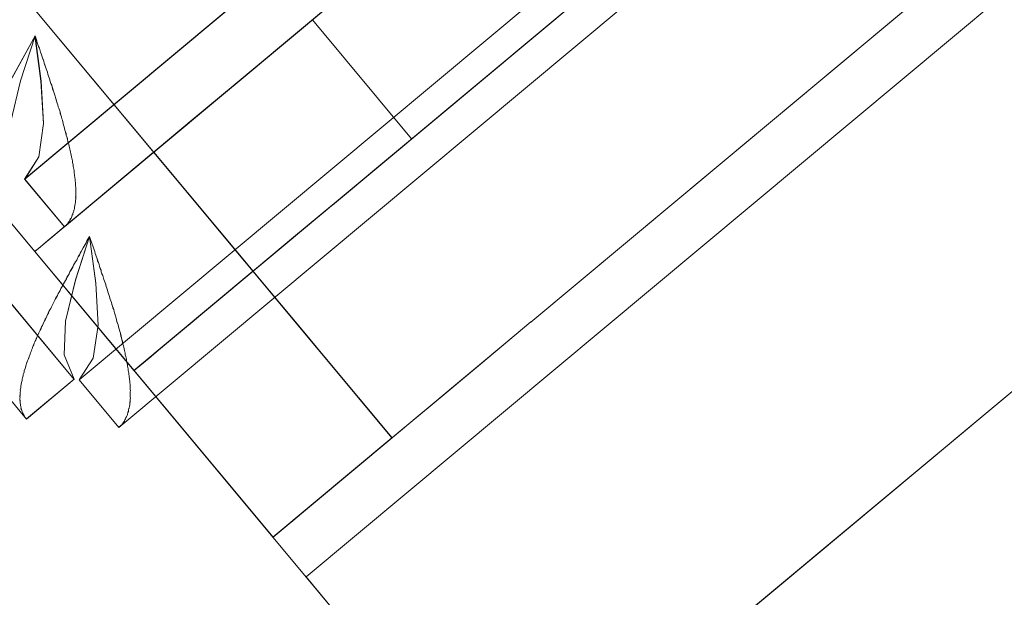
# Model space of a CAD drawing. Header units: millimetres. Extents: x -125266 to 274256, y -711690 to -301689.
# Tile 39 of 256: x -53305 to -53286, y -361096 to -361084. Entities that reach past the tile are written whole.
import ezdxf

# ---------------------------------------------------------------- set-up
doc = ezdxf.new("R2010")
doc.units = ezdxf.units.MM
doc.linetypes.add('CONTINOUS', pattern=[0])
for name, color, linetype, lineweight in [('AD Wall', 8, 'Continuous', 15), ('ARCH', 7, 'Continuous', 0), ('Equipment', 8, 'Continuous', 0), ('MEPTEK HVAC-Kitchen Fresh Air Duct', 3, 'Continuous', 30), ('MEPTEK-TEXT1', 7, 'Continuous', 30)]:
    doc.layers.add(name, color=color, linetype=linetype, lineweight=lineweight)
doc.layers.add('Light Equipment', color=8, linetype='Continuous')
doc.styles.get("Standard").update_dxf_attribs({"font": 'ARIALN.TTF'})
doc.styles.add('Times New Roman', font='times.ttf', dxfattribs={"height": 150})
doc.dimstyles.new('ARA-125', dxfattribs={"dimtxt": 200, "dimasz": 75, "dimexe": 0, "dimexo": 75, "dimgap": 7.5, "dimtad": 0, "dimdec": 0, "dimrnd": 5, "dimdsep": 46, "dimtxsty": 'Times New Roman', "dimblk": 'ARCHTICK', "dimcen": 56.25, "dimdle": 56.25, "dimclrd": 256, "dimclre": 256, "dimclrt": 256, "dimazin": 3, "dimtfac": 1, "dimtdec": 0, "dimtix": 1, "dimtmove": 1, "dimatfit": 3, "dimfxl": 0, "dimtolj": 1, "dimlwd": -1, "dimlwe": 0, "dimarcsym": 0})
pattern_1 = [(22.867872, (419150.544, -703283.92), (-30.845707, 73.1364), [])]

# ---------------------------------------------------------------- blocks, each defined once
blk = doc.blocks.new('A$Cf0359734')
at = {"layer": 'Equipment', "extrusion": (0, 0, -1), "elevation": -15}
for points in [[(-610.078, 1224.798, -3.802846), (-1131.035, 947.449, 3.802846)], [(-563.585, 1106.137, -3.146449), (-1057.949, 842.946, 3.146449)]]:
    blk.add_lwpolyline(points, format="xyb", close=True, dxfattribs=at)
for points in [[(-591.722, 1158.987, -3.538831), (-1086.084, 895.797), (-1091.774, 906.486), (-1091.58, 906.121), (-1086.084, 895.797), (-1084.559, 898.382), (-1083.015, 900.957), (-1081.46, 903.525), (-1079.888, 906.087), (-1078.303, 908.636), (-1076.702, 911.181)], [(-1077.22, 914.233), (-1087.359, 908.836), (-1091.168, 906.808, 3.626728), (-598.019, 1169.352)], [(-597.218, 1169.311, -3.616317), (-1091.58, 906.121), (-1091.532, 906.208), (-1091.475, 906.293), (-1091.426, 906.38), (-1091.369, 906.465), (-1091.32, 906.552), (-1091.272, 906.639), (-1091.215, 906.724), (-1091.168, 906.808), (-598.022, 1169.351)], [(-597.218, 1169.31, -3.616317), (-1091.582, 906.12, 3.616317), (-597.219, 1169.312)], [(-591.722, 1158.988, -3.538831), (-1086.084, 895.795), (-1084.554, 898.384), (-1083.015, 900.956), (-1081.455, 903.526), (-1079.889, 906.086), (-1078.304, 908.635), (-1076.703, 911.179)], [(-599.158, 1041.719, -0.011713), (-984.646, 836.489), (-990.409, 833.326), (-995.883, 829.759), (-1000.962, 825.886), (-1005.713, 821.665), (-1011.224, 815.871), (-1016.164, 809.592), (-1020.378, 803.047), (-1023.979, 796.101), (-1025.529, 792.694), (-1080.437, 895.526, 3.572618), (-594.649, 1154.151, -3.572618), (-1080.436, 895.526, 3.572618), (-594.65, 1154.151, -3.572618), (-1080.31, 895.593), (-1031.842, 804.552), (-1031.857, 804.516), (-1031.842, 804.552)], [(-546.271, 1063.035, -2.890001), (-1031.776, 804.429), (-1025.527, 792.692)]]:
    blk.add_lwpolyline(points, format="xyb", dxfattribs=at)
for points in [[(-288.208, 537.808), (-245.91, 458.357), (-697.898, 217.725)], [(-697.897, 217.726), (-740.196, 297.177), (-734.902, 299.996), (-740.196, 297.177), (-288.207, 537.809)], [(-740.196, 297.177), (-697.897, 217.726), (-692.603, 220.544), (-697.897, 217.726), (-245.909, 458.357)], [(-694.774, 226.756), (-694.453, 226.153), (-694.142, 225.57), (-693.858, 225.036), (-693.61, 224.57), (-693.404, 224.183), (-693.252, 223.897), (-693.159, 223.723), (-693.128, 223.664), (-253.501, 457.714)], [(-252.091, 455.066), (-691.718, 221.016), (-691.777, 221.127), (-691.952, 221.455), (-692.233, 221.984), (-692.611, 222.694), (-693.076, 223.567), (-693.603, 224.557), (-694.175, 225.632), (-694.773, 226.755)], [(-687.831, 226.484), (-258.794, 454.897)], [(-257.384, 452.248), (-686.421, 223.835), (-687.454, 223.286), (-688.449, 222.756), (-689.365, 222.268), (-690.164, 221.843), (-690.826, 221.49), (-691.313, 221.231), (-691.615, 221.07), (-691.716, 221.017)], [(-257.206, 451.21), (-256.642, 450.151), (-686.437, 221.335), (-256.642, 450.151)], [(-688.154, 221.86), (-731.327, 302.953), (-688.154, 221.86), (-687.095, 222.424)], [(-684.654, 225.624), (-725.758, 302.831)], [(-684.655, 225.625), (-725.758, 302.832), (-726.817, 302.268)], [(-725.759, 302.831), (-726.818, 302.268), (-685.714, 225.061)], [(-726.817, 302.267), (-685.714, 225.06), (-685.728, 225.087), (-685.733, 225.097), (-685.734, 225.111), (-685.739, 225.121), (-685.748, 225.137), (-685.748, 225.151), (-685.754, 225.161), (-685.757, 225.18), (-685.763, 225.19), (-685.763, 225.217), (-685.766, 225.236), (-685.767, 225.249), (-685.772, 225.26), (-685.776, 225.279), (-685.771, 225.295), (-685.771, 225.308), (-685.771, 225.322), (-685.775, 225.34), (-685.77, 225.357), (-685.768, 225.391), (-685.768, 225.405), (-685.763, 225.421), (-685.766, 225.44), (-685.761, 225.456), (-685.756, 225.472), (-685.751, 225.488), (-685.749, 225.51), (-685.744, 225.526), (-685.739, 225.542), (-685.732, 225.58), (-685.727, 225.596), (-685.717, 225.615), (-685.715, 225.637), (-685.71, 225.653), (-685.7, 225.672), (-685.695, 225.689), (-685.687, 225.713), (-685.677, 225.732), (-685.672, 225.748), (-685.655, 225.791), (-685.644, 225.811), (-685.637, 225.835), (-685.627, 225.854), (-685.616, 225.873), (-685.606, 225.892), (-685.599, 225.916), (-685.588, 225.935), (-685.573, 225.957), (-685.566, 225.982), (-685.54, 226.022), (-685.524, 226.044), (-685.517, 226.069), (-685.501, 226.091), (-685.491, 226.11), (-685.478, 226.137), (-685.463, 226.159), (-685.447, 226.18), (-685.432, 226.202), (-685.419, 226.23), (-685.388, 226.273), (-685.375, 226.3), (-685.36, 226.322), (-685.344, 226.344), (-685.328, 226.366), (-685.316, 226.393), (-685.295, 226.418), (-685.279, 226.44), (-685.261, 226.47), (-685.246, 226.492), (-685.209, 226.538), (-685.191, 226.568), (-685.176, 226.59), (-685.155, 226.615), (-685.137, 226.645), (-685.122, 226.666), (-685.101, 226.691), (-685.08, 226.716), (-685.062, 226.746), (-685.041, 226.77), (-685.02, 226.795), (-684.981, 226.85), (-684.96, 226.874), (-684.94, 226.899), (-684.922, 226.929), (-684.901, 226.954), (-684.88, 226.978), (-684.862, 227.008), (-684.836, 227.036), (-684.815, 227.061), (-684.797, 227.091), (-684.75, 227.143), (-684.729, 227.167), (-684.706, 227.2), (-684.685, 227.225), (-684.659, 227.252), (-684.638, 227.277), (-684.615, 227.31), (-684.594, 227.335), (-684.568, 227.362), (-684.544, 227.395), (-684.498, 227.447), (-684.474, 227.48), (-684.453, 227.505), (-684.427, 227.532), (-684.401, 227.56), (-684.383, 227.59), (-684.357, 227.617), (-684.331, 227.645), (-684.305, 227.672), (-684.281, 227.705), (-684.234, 227.757), (-684.211, 227.79), (-684.185, 227.817), (-684.159, 227.845), (-684.136, 227.878), (-684.109, 227.905), (-684.089, 227.93), (-684.062, 227.957), (-684.039, 227.99), (-684.013, 228.018), (-683.964, 228.078), (-683.937, 228.105), (-683.911, 228.133), (-683.885, 228.16), (-683.862, 228.193), (-683.836, 228.221), (-683.794, 228.27)], [(-734.899, 299.997), (-692.601, 220.546)], [(-692.601, 220.545), (-734.899, 299.997)], [(-700.096, 252.076), (-699.22, 250.429), (-698.481, 249.042), (-697.889, 247.931), (-697.461, 247.126), (-697.199, 246.633), (-697.112, 246.469), (-699.759, 245.06), (-697.112, 246.469), (-687.712, 228.813)], [(-705.752, 256.316), (-691.301, 229.172)], [(-699.76, 245.059), (-690.36, 227.403)], [(-689.419, 225.639), (-686.772, 227.048), (-685.363, 224.401), (-686.772, 227.048), (-689.419, 225.639), (-686.772, 227.048), (-688.652, 230.579)], [(-688.652, 230.58), (-691.299, 229.17)], [(-691.3, 229.17), (-689.42, 225.639)], [(-687.712, 228.814), (-687.253, 227.951), (-686.813, 227.125), (-686.407, 226.362), (-686.049, 225.69), (-685.759, 225.145), (-685.542, 224.737), (-685.406, 224.483), (-685.361, 224.398)], [(-683.985, 226.556), (-683.861, 227.356), (-683.795, 228.267), (-683.654, 227.058)], [(-683.794, 228.27), (-683.794, 228.27)], [(-685.713, 225.06), (-684.654, 225.624), (-684.745, 226.126), (-684.587, 226.761), (-684.233, 227.5), (-683.794, 228.27)], [(-690.361, 227.405), (-689.901, 226.542), (-689.462, 225.716), (-689.056, 224.954), (-688.698, 224.281), (-688.407, 223.736), (-688.188, 223.323), (-688.055, 223.074), (-688.01, 222.989), (-689.419, 225.637)], [(-685.362, 224.399), (-688.009, 222.99), (-685.362, 224.399), (-686.771, 227.046)], [(-686.773, 227.05), (-686.773, 227.05)], [(-686.773, 227.05), (-686.773, 227.05)], [(-689.42, 225.638), (-688.011, 222.991), (-689.42, 225.638), (-686.773, 227.047)], [(-694.775, 226.752), (-694.775, 226.752)], [(-687.834, 226.483), (-688.866, 225.933), (-689.856, 225.406), (-690.772, 224.919), (-691.577, 224.49), (-692.233, 224.141), (-692.725, 223.879), (-693.027, 223.718), (-693.128, 223.664), (-691.719, 221.017)], [(-685.714, 225.06), (-684.655, 225.624)], [(-684.655, 225.623), (-684.655, 225.623)], [(-689.42, 225.641), (-689.42, 225.641)], [(-689.42, 225.641), (-689.42, 225.641)], [(-685.713, 225.06), (-685.713, 225.06)], [(-686.236, 225.071), (-686.229, 225.006), (-686.222, 224.969), (-686.221, 224.929), (-686.215, 224.891), (-686.209, 224.854), (-686.202, 224.816), (-686.195, 224.739), (-686.189, 224.701), (-686.188, 224.661), (-686.181, 224.624), (-686.178, 224.592), (-686.177, 224.551), (-686.17, 224.514), (-686.164, 224.477), (-686.158, 224.439), (-686.157, 224.399), (-686.144, 224.324), (-686.141, 224.292), (-686.14, 224.252), (-686.133, 224.215), (-686.127, 224.177), (-686.129, 224.142), (-686.122, 224.105), (-686.116, 224.067), (-686.115, 224.027), (-686.112, 223.995), (-686.102, 223.926), (-686.101, 223.885), (-686.094, 223.848), (-686.091, 223.816), (-686.09, 223.776), (-686.086, 223.743), (-686.08, 223.706), (-686.077, 223.674), (-686.075, 223.634), (-686.072, 223.602), (-686.067, 223.529), (-686.064, 223.497), (-686.06, 223.465), (-686.054, 223.428), (-686.056, 223.393), (-686.052, 223.361), (-686.049, 223.329), (-686.051, 223.294), (-686.047, 223.261), (-686.044, 223.229), (-686.042, 223.162), (-686.038, 223.13), (-686.035, 223.098), (-686.037, 223.063), (-686.033, 223.031), (-686.03, 222.999), (-686.029, 222.972), (-686.031, 222.937), (-686.027, 222.905), (-686.027, 222.878), (-686.028, 222.843), (-686.024, 222.784), (-686.021, 222.752), (-686.025, 222.723), (-686.025, 222.696), (-686.021, 222.664), (-686.026, 222.634), (-686.025, 222.607), (-686.024, 222.581), (-686.024, 222.554), (-686.028, 222.524), (-686.027, 222.47), (-686.032, 222.441), (-686.031, 222.414), (-686.03, 222.387), (-686.03, 222.36), (-686.034, 222.331), (-686.036, 222.309), (-686.036, 222.282), (-686.04, 222.253), (-686.042, 222.231), (-686.044, 222.183), (-686.051, 222.159), (-686.053, 222.137), (-686.053, 222.11), (-686.06, 222.086), (-686.062, 222.064), (-686.064, 222.043), (-686.066, 222.021), (-686.074, 221.997), (-686.076, 221.976), (-686.086, 221.93), (-686.091, 221.913), (-686.093, 221.892), (-686.1, 221.868), (-686.105, 221.851), (-686.107, 221.83), (-686.112, 221.814), (-686.122, 221.795), (-686.124, 221.773), (-686.129, 221.757), (-686.145, 221.722), (-686.15, 221.705), (-686.155, 221.689), (-686.165, 221.67), (-686.17, 221.654), (-686.175, 221.638), (-686.185, 221.619), (-686.193, 221.608), (-686.198, 221.591), (-686.205, 221.58), (-686.223, 221.55), (-686.228, 221.534), (-686.241, 221.521), (-686.249, 221.51), (-686.257, 221.499), (-686.262, 221.482), (-686.275, 221.469), (-686.286, 221.463), (-686.293, 221.452), (-686.306, 221.438), (-686.322, 221.416), (-686.333, 221.411), (-686.346, 221.397), (-686.356, 221.391), (-686.364, 221.381), (-686.38, 221.372), (-686.388, 221.361), (-686.398, 221.356), (-686.409, 221.35), (-686.435, 221.336), (-686.999, 222.395)], [(-686.436, 221.336), (-686.999, 222.395), (-686.644, 222.761), (-686.421, 223.376), (-686.302, 224.186), (-686.233, 225.066)], [(-686.234, 225.068), (-686.234, 225.068)], [(-688.156, 221.858), (-688.162, 221.881), (-688.167, 221.892), (-688.176, 221.908), (-688.181, 221.919), (-688.187, 221.929), (-688.187, 221.943), (-688.196, 221.972), (-688.196, 221.985), (-688.205, 222.001), (-688.205, 222.015), (-688.206, 222.028), (-688.206, 222.041), (-688.209, 222.06), (-688.209, 222.073), (-688.21, 222.087), (-688.213, 222.106), (-688.214, 222.132), (-688.211, 222.154), (-688.212, 222.167), (-688.212, 222.181), (-688.207, 222.197), (-688.21, 222.216), (-688.205, 222.232), (-688.2, 222.248), (-688.198, 222.27), (-688.199, 222.283), (-688.189, 222.315), (-688.187, 222.337), (-688.182, 222.353), (-688.171, 222.372), (-688.169, 222.394), (-688.164, 222.41), (-688.159, 222.426), (-688.149, 222.445), (-688.147, 222.467), (-688.137, 222.486), (-688.122, 222.521), (-688.114, 222.545), (-688.104, 222.565), (-688.099, 222.581), (-688.092, 222.605), (-688.081, 222.624), (-688.071, 222.643), (-688.064, 222.667), (-688.053, 222.687), (-688.043, 222.706), (-688.02, 222.752), (-688.01, 222.771), (-687.994, 222.793), (-687.987, 222.817), (-687.971, 222.839), (-687.961, 222.858), (-687.946, 222.88), (-687.938, 222.904), (-687.923, 222.926), (-687.907, 222.948), (-687.894, 222.975), (-687.863, 223.019), (-687.853, 223.038), (-687.835, 223.068), (-687.82, 223.09), (-687.804, 223.111), (-687.791, 223.139), (-687.776, 223.161), (-687.76, 223.182), (-687.739, 223.207), (-687.727, 223.234), (-687.69, 223.281), (-687.678, 223.308), (-687.657, 223.333), (-687.641, 223.354), (-687.62, 223.379), (-687.602, 223.409), (-687.587, 223.431), (-687.566, 223.456), (-687.548, 223.486), (-687.527, 223.51), (-687.494, 223.562), (-687.473, 223.587), (-687.452, 223.612), (-687.431, 223.636), (-687.413, 223.666), (-687.392, 223.691), (-687.371, 223.716), (-687.345, 223.743), (-687.327, 223.773), (-687.306, 223.798), (-687.268, 223.852), (-687.241, 223.88), (-687.221, 223.905), (-687.203, 223.935), (-687.176, 223.962), (-687.156, 223.987), (-687.129, 224.014), (-687.111, 224.044), (-687.085, 224.072), (-687.064, 224.096), (-687.02, 224.154), (-686.994, 224.181), (-686.968, 224.209), (-686.95, 224.239), (-686.924, 224.266), (-686.898, 224.294), (-686.88, 224.324), (-686.854, 224.351), (-686.828, 224.379), (-686.807, 224.403), (-686.757, 224.464), (-686.731, 224.491), (-686.705, 224.519), (-686.687, 224.549), (-686.661, 224.576), (-686.635, 224.604), (-686.611, 224.637), (-686.585, 224.664), (-686.559, 224.692), (-686.536, 224.724), (-686.484, 224.779), (-686.463, 224.804), (-686.439, 224.837), (-686.413, 224.864), (-686.387, 224.892), (-686.364, 224.925), (-686.338, 224.952), (-686.312, 224.98), (-686.285, 225.007), (-686.236, 225.067), (-686.691, 224.275), (-687.034, 223.542), (-687.187, 222.91), (-687.091, 222.424)], [(-685.361, 224.398), (-685.361, 224.398)], [(-685.361, 224.398), (-685.361, 224.398)], [(-691.718, 221.016), (-693.127, 223.663)], [(-693.132, 223.665), (-693.132, 223.665)], [(-688.008, 222.989), (-688.008, 222.989)], [(-688.008, 222.989), (-688.008, 222.989)], [(-687, 222.397), (-687, 222.397)], [(-687.095, 222.424), (-688.154, 221.86)], [(-687.095, 222.422), (-687.095, 222.422)], [(-688.154, 221.858), (-688.154, 221.858)], [(-686.437, 221.338), (-686.437, 221.338)], [(-691.72, 221.013), (-691.72, 221.013)], [(-692.598, 220.545), (-692.598, 220.545)]]:
    blk.add_lwpolyline(points, dxfattribs=at)
for points in [[(-687.001, 222.394), (-257.206, 451.21)], [(-730.267, 303.517), (-687.095, 222.424)], [(-730.961, 294.727), (-694.773, 226.754)], [(-688.009, 222.99), (-685.362, 224.399)]]:
    blk.add_lwpolyline(points, close=True, dxfattribs=at)
at = {"layer": 'Equipment', "extrusion": (0, 0, -1)}
for centre, radius, start, end in [((-625.132, 625.132, -15), 625.132, 145.142558, 90.917696), ((-624.647, 624.948, -15), 545.055, 148.86045, 87.1998), ((-624.649, 624.946, -15), 545.055, 148.86045, 87.1998), ((-624.649, 624.946, -15), 545.055, 148.86045, 87.1998), ((-624.649, 624.946, -15), 545.055, 148.86045, 87.1998), ((-624.648, 624.948, -15), 535.053, 147.01591, 89.04434), ((-624.648, 624.948, -15), 535.053, 147.01591, 89.04434)]:
    blk.add_arc(centre, radius, start, end, dxfattribs=at)
blk = doc.blocks.new('ARCH')
at = {"layer": 'AD Wall', "lineweight": 0}
h = blk.add_hatch(dxfattribs=at)
h.set_pattern_fill('ANSI31', color=256, scale=25, angle=-22.1321)
h.set_pattern_definition(pattern_1)
edge = h.paths.add_edge_path()
edge.add_arc((-53209.777, -360694.998), 761.132, 66.950176, 372.725314)
edge.add_line((-52467.341, -360527.338), (-52564.885, -360549.366))
edge.add_arc((-53209.777, -360694.998), 661.132, -293.049824, 12.725314, ccw=False)
edge.add_line((-52950.923, -360086.648), (-52911.77, -359994.631))
h = blk.add_hatch(dxfattribs=at)
h.set_pattern_fill('ANSI31', color=256, scale=25, angle=-22.1321)
h.set_pattern_definition(pattern_1)
edge = h.paths.add_edge_path()
edge.add_arc((-53209.777, -360694.998), 761.132, 66.950176, 372.725314)
edge.add_line((-52467.341, -360527.338), (-52564.885, -360549.366))
edge.add_arc((-53209.777, -360694.998), 661.132, -293.049824, 12.725314, ccw=False)
edge.add_line((-52950.923, -360086.648), (-52911.77, -359994.631))
at = {"layer": 'AD Wall', "lineweight": 0, "extrusion": (0, 0, -1)}
for radius in [761.132, 761.132, 661.132, 661.132]:
    blk.add_arc((53209.777, -360694.998, -5.049), radius, 167.274686, 113.049824, dxfattribs=at)
at = {"layer": 'Light Equipment', "lineweight": 0, "extrusion": (0, 0, -1), "elevation": -5.049}
for points in [[(52997.285, -360133.855, -3.802846), (52619.203, -360587.036, 3.802846)], [(53085.056, -360226.257, -3.146449), (52726.274, -360656.304, 3.146449)]]:
    blk.add_lwpolyline(points, format="xyb", close=True, dxfattribs=at)
for points in [[(52681.566, -360597.53), (52674.208, -360606.349), (52671.443, -360609.663, 3.626728), (53029.343, -360180.672)], [(53030.101, -360180.409, -3.616317), (52671.32, -360610.454), (52671.332, -360610.355), (52671.353, -360610.255), (52671.365, -360610.156), (52671.386, -360610.056), (52671.399, -360609.957), (52671.411, -360609.858), (52671.432, -360609.758), (52671.443, -360609.663), (53029.342, -360180.674)], [(53030.101, -360180.41, -3.616317), (52671.318, -360610.456, 3.616317), (53030.101, -360180.408)], [(53039.081, -360187.901, -3.538831), (52680.301, -360617.948), (52680.744, -360614.974), (52681.2, -360612.012), (52681.677, -360609.043), (52682.163, -360606.082), (52682.671, -360603.124), (52683.196, -360600.164)], [(53039.082, -360187.901, -3.538831), (52680.301, -360617.947), (52671.003, -360610.189), (52671.321, -360610.454), (52680.301, -360617.947), (52680.74, -360614.977), (52681.2, -360612.01), (52681.673, -360609.046), (52682.163, -360606.081), (52682.671, -360603.122), (52683.196, -360600.162)], [(53076.373, -360299.33, -0.011713), (52796.609, -360634.668), (52792.462, -360639.77), (52788.735, -360645.136), (52785.489, -360650.637), (52782.678, -360656.337), (52779.757, -360663.781), (52777.546, -360671.458), (52776.108, -360679.109), (52775.39, -360686.899), (52775.238, -360690.639), (52685.634, -360616.071, 3.572618), (53038.192, -360193.484, -3.572618), (52685.634, -360616.07, 3.572618), (53038.191, -360193.484, -3.572618), (52685.726, -360615.961), (52764.922, -360682.033), (52764.921, -360682.072), (52764.922, -360682.033)], [(53117.333, -360259.66, -2.890001), (52765.029, -360682.122), (52775.24, -360690.64)]]:
    blk.add_lwpolyline(points, format="xyb", dxfattribs=at)
for points in [[(53554.257, -360648.964), (53623.372, -360706.625), (53295.343, -361099.81)], [(53295.344, -361099.809), (53226.229, -361042.148), (53230.072, -361037.542), (53226.229, -361042.148), (53554.258, -360648.963)], [(53226.23, -361042.148), (53295.344, -361099.809), (53299.187, -361095.204), (53295.344, -361099.809), (53623.373, -360706.624)], [(53294.835, -361090.267), (53295.36, -361090.705), (53295.867, -361091.128), (53296.332, -361091.516), (53296.737, -361091.854), (53297.073, -361092.135), (53297.322, -361092.342), (53297.474, -361092.469), (53297.525, -361092.511), (53616.581, -360710.08)], [(53618.886, -360712.002), (53299.829, -361094.433), (53299.732, -361094.353), (53299.447, -361094.115), (53298.986, -361093.73), (53298.369, -361093.215), (53297.609, -361092.581), (53296.748, -361091.863), (53295.813, -361091.083), (53294.837, -361090.268)], [(53301.369, -361087.904), (53612.741, -360714.684)], [(53615.045, -360716.606), (53303.673, -361089.826), (53302.924, -361090.724), (53302.201, -361091.59), (53301.536, -361092.387), (53300.956, -361093.082), (53300.476, -361093.658), (53300.123, -361094.082), (53299.904, -361094.344), (53299.831, -361094.432)], [(53615.601, -360717.501), (53616.522, -360718.269), (53304.6, -361092.148), (53616.522, -360718.269)], [(53304.636, -361087.503), (53237.474, -361031.471)], [(53304.635, -361087.503), (53237.473, -361031.471), (53236.704, -361032.392)], [(53237.472, -361031.471), (53236.704, -361032.392), (53303.866, -361088.424)], [(53236.705, -361032.393), (53303.867, -361088.425), (53303.844, -361088.406), (53303.835, -361088.398), (53303.829, -361088.386), (53303.82, -361088.378), (53303.806, -361088.367), (53303.801, -361088.354), (53303.792, -361088.347), (53303.782, -361088.33), (53303.772, -361088.323), (53303.762, -361088.298), (53303.752, -361088.282), (53303.746, -361088.27), (53303.737, -361088.262), (53303.727, -361088.246), (53303.726, -361088.229), (53303.72, -361088.217), (53303.715, -361088.204), (53303.705, -361088.188), (53303.703, -361088.171), (53303.692, -361088.138), (53303.687, -361088.126), (53303.685, -361088.109), (53303.675, -361088.093), (53303.673, -361088.076), (53303.672, -361088.059), (53303.67, -361088.042), (53303.664, -361088.022), (53303.663, -361088.005), (53303.661, -361087.988), (53303.654, -361087.95), (53303.652, -361087.933), (53303.654, -361087.912), (53303.648, -361087.891), (53303.647, -361087.874), (53303.649, -361087.853), (53303.648, -361087.836), (53303.645, -361087.81), (53303.648, -361087.789), (53303.646, -361087.772), (53303.646, -361087.725), (53303.648, -361087.704), (53303.646, -361087.678), (53303.648, -361087.657), (53303.651, -361087.635), (53303.653, -361087.614), (53303.651, -361087.589), (53303.653, -361087.567), (53303.659, -361087.541), (53303.657, -361087.516), (53303.665, -361087.468), (53303.672, -361087.442), (53303.669, -361087.417), (53303.675, -361087.39), (53303.678, -361087.369), (53303.679, -361087.339), (53303.685, -361087.313), (53303.692, -361087.287), (53303.698, -361087.261), (53303.699, -361087.231), (53303.712, -361087.179), (53303.713, -361087.149), (53303.719, -361087.122), (53303.725, -361087.096), (53303.732, -361087.07), (53303.733, -361087.04), (53303.743, -361087.01), (53303.749, -361086.983), (53303.755, -361086.949), (53303.761, -361086.923), (53303.777, -361086.866), (53303.782, -361086.831), (53303.789, -361086.805), (53303.799, -361086.775), (53303.804, -361086.74), (53303.81, -361086.714), (53303.82, -361086.683), (53303.83, -361086.653), (53303.836, -361086.618), (53303.846, -361086.587), (53303.856, -361086.557), (53303.871, -361086.491), (53303.881, -361086.461), (53303.891, -361086.43), (53303.896, -361086.395), (53303.906, -361086.365), (53303.916, -361086.334), (53303.922, -361086.299), (53303.936, -361086.264), (53303.946, -361086.233), (53303.951, -361086.199), (53303.975, -361086.133), (53303.985, -361086.102), (53303.994, -361086.063), (53304.004, -361086.032), (53304.018, -361085.997), (53304.028, -361085.966), (53304.037, -361085.927), (53304.047, -361085.896), (53304.061, -361085.861), (53304.07, -361085.822), (53304.094, -361085.756), (53304.103, -361085.717), (53304.113, -361085.686), (53304.127, -361085.651), (53304.141, -361085.615), (53304.146, -361085.581), (53304.16, -361085.545), (53304.174, -361085.51), (53304.188, -361085.475), (53304.197, -361085.436), (53304.221, -361085.37), (53304.23, -361085.33), (53304.244, -361085.295), (53304.258, -361085.26), (53304.267, -361085.221), (53304.281, -361085.185), (53304.291, -361085.155), (53304.305, -361085.119), (53304.314, -361085.08), (53304.328, -361085.045), (53304.351, -361084.97), (53304.365, -361084.935), (53304.379, -361084.9), (53304.393, -361084.864), (53304.402, -361084.825), (53304.416, -361084.79), (53304.436, -361084.728)], [(53302.812, -361092.309), (53232.269, -361033.456), (53302.812, -361092.309), (53303.58, -361091.388)], [(53230.073, -361037.54), (53299.188, -361095.202)], [(53299.188, -361095.202), (53230.073, -361037.54)], [(53280.366, -361068.818), (53281.798, -361070.013), (53283.005, -361071.02), (53283.972, -361071.827), (53284.672, -361072.411), (53285.1, -361072.768), (53285.243, -361072.887), (53283.322, -361075.19), (53285.243, -361072.887), (53300.602, -361085.701)], [(53273.529, -361067.022), (53297.142, -361086.721)], [(53283.321, -361075.191), (53298.68, -361088.005)], [(53300.216, -361089.285), (53302.138, -361086.982), (53304.44, -361088.903), (53302.138, -361086.982), (53300.216, -361089.285), (53302.138, -361086.982), (53299.066, -361084.419)], [(53299.065, -361084.419), (53297.144, -361086.722)], [(53304.904, -361086.388), (53304.718, -361085.6), (53304.435, -361084.731), (53305.022, -361085.798)], [(53303.867, -361088.425), (53304.636, -361087.503), (53304.362, -361087.072), (53304.27, -361086.425), (53304.32, -361085.607), (53304.436, -361084.728)], [(53304.436, -361084.729), (53304.436, -361084.729)], [(53300.602, -361085.701), (53301.352, -361086.327), (53302.071, -361086.927), (53302.734, -361087.48), (53303.319, -361087.968), (53303.793, -361088.364), (53304.148, -361088.659), (53304.369, -361088.844), (53304.443, -361088.905)], [(53297.143, -361086.723), (53300.215, -361089.286)], [(53304.442, -361088.905), (53302.521, -361091.207), (53304.442, -361088.905), (53302.139, -361086.983)], [(53300.216, -361089.286), (53302.519, -361091.207), (53300.216, -361089.286), (53302.137, -361086.983)], [(53302.135, -361086.981), (53302.135, -361086.981)], [(53302.135, -361086.981), (53302.135, -361086.981)], [(53304.636, -361087.504), (53304.636, -361087.504)], [(53303.867, -361088.425), (53304.635, -361087.504)], [(53301.367, -361087.906), (53300.618, -361088.804), (53299.899, -361089.665), (53299.235, -361090.462), (53298.651, -361091.162), (53298.174, -361091.733), (53297.817, -361092.161), (53297.598, -361092.424), (53297.525, -361092.511), (53299.828, -361094.432)], [(53298.679, -361088.004), (53299.429, -361088.63), (53300.148, -361089.229), (53300.811, -361089.783), (53301.396, -361090.271), (53301.87, -361090.666), (53302.23, -361090.966), (53302.446, -361091.147), (53302.52, -361091.208), (53300.217, -361089.287)], [(53303.867, -361088.425), (53303.867, -361088.425)], [(53303.379, -361088.612), (53303.41, -361088.669), (53303.43, -361088.701), (53303.446, -361088.738), (53303.466, -361088.77), (53303.486, -361088.803), (53303.506, -361088.835), (53303.542, -361088.904), (53303.562, -361088.936), (53303.578, -361088.973), (53303.598, -361089.005), (53303.613, -361089.034), (53303.629, -361089.071), (53303.649, -361089.103), (53303.669, -361089.135), (53303.689, -361089.167), (53303.705, -361089.204), (53303.745, -361089.269), (53303.761, -361089.297), (53303.777, -361089.334), (53303.797, -361089.366), (53303.817, -361089.399), (53303.828, -361089.432), (53303.848, -361089.464), (53303.868, -361089.496), (53303.884, -361089.533), (53303.9, -361089.561), (53303.935, -361089.622), (53303.951, -361089.659), (53303.971, -361089.691), (53303.986, -361089.72), (53304.002, -361089.757), (53304.018, -361089.785), (53304.038, -361089.817), (53304.053, -361089.846), (53304.069, -361089.883), (53304.084, -361089.911), (53304.116, -361089.976), (53304.131, -361090.005), (53304.147, -361090.033), (53304.166, -361090.065), (53304.178, -361090.098), (53304.193, -361090.127), (53304.209, -361090.155), (53304.22, -361090.188), (53304.236, -361090.217), (53304.251, -361090.245), (53304.278, -361090.307), (53304.293, -361090.335), (53304.308, -361090.363), (53304.32, -361090.396), (53304.335, -361090.425), (53304.351, -361090.453), (53304.361, -361090.478), (53304.373, -361090.511), (53304.388, -361090.539), (53304.399, -361090.564), (53304.41, -361090.597), (53304.436, -361090.65), (53304.452, -361090.678), (53304.459, -361090.708), (53304.469, -361090.732), (53304.485, -361090.761), (53304.492, -361090.79), (53304.502, -361090.814), (53304.513, -361090.839), (53304.524, -361090.864), (53304.531, -361090.893), (53304.552, -361090.942), (53304.559, -361090.971), (53304.57, -361090.996), (53304.581, -361091.02), (53304.591, -361091.045), (53304.598, -361091.074), (53304.604, -361091.095), (53304.615, -361091.119), (53304.622, -361091.148), (53304.628, -361091.169), (53304.645, -361091.215), (53304.647, -361091.24), (53304.653, -361091.261), (53304.664, -361091.285), (53304.666, -361091.311), (53304.673, -361091.331), (53304.679, -361091.352), (53304.685, -361091.373), (53304.687, -361091.398), (53304.693, -361091.419), (53304.702, -361091.465), (53304.703, -361091.482), (53304.709, -361091.503), (53304.712, -361091.528), (53304.713, -361091.545), (53304.719, -361091.566), (53304.721, -361091.582), (53304.719, -361091.604), (53304.725, -361091.625), (53304.726, -361091.642), (53304.725, -361091.68), (53304.727, -361091.697), (53304.728, -361091.714), (53304.726, -361091.735), (53304.728, -361091.752), (53304.729, -361091.769), (53304.727, -361091.791), (53304.724, -361091.804), (53304.725, -361091.82), (53304.722, -361091.834), (53304.717, -361091.868), (53304.718, -361091.885), (53304.711, -361091.903), (53304.708, -361091.916), (53304.705, -361091.929), (53304.707, -361091.946), (53304.7, -361091.963), (53304.692, -361091.973), (53304.689, -361091.986), (53304.682, -361092.003), (53304.676, -361092.029), (53304.668, -361092.039), (53304.661, -361092.056), (53304.654, -361092.065), (53304.651, -361092.078), (53304.639, -361092.092), (53304.636, -361092.105), (53304.628, -361092.115), (53304.621, -361092.124), (53304.602, -361092.147), (53303.68, -361091.378)], [(53304.601, -361092.146), (53303.68, -361091.378), (53303.872, -361090.905), (53303.847, -361090.252), (53303.651, -361089.456), (53303.384, -361088.616)], [(53302.811, -361092.312), (53302.797, -361092.292), (53302.788, -361092.284), (53302.774, -361092.272), (53302.765, -361092.265), (53302.755, -361092.257), (53302.75, -361092.245), (53302.731, -361092.221), (53302.725, -361092.209), (53302.712, -361092.197), (53302.706, -361092.185), (53302.701, -361092.173), (53302.696, -361092.16), (53302.686, -361092.144), (53302.68, -361092.132), (53302.675, -361092.12), (53302.665, -361092.103), (53302.654, -361092.079), (53302.648, -361092.058), (53302.643, -361092.046), (53302.637, -361092.034), (53302.636, -361092.017), (53302.626, -361092), (53302.624, -361091.984), (53302.623, -361091.967), (53302.617, -361091.946), (53302.611, -361091.934), (53302.608, -361091.9), (53302.602, -361091.879), (53302.6, -361091.862), (53302.603, -361091.841), (53302.597, -361091.82), (53302.595, -361091.803), (53302.594, -361091.786), (53302.596, -361091.765), (53302.59, -361091.744), (53302.592, -361091.722), (53302.593, -361091.684), (53302.591, -361091.659), (53302.593, -361091.637), (53302.591, -361091.62), (53302.589, -361091.595), (53302.591, -361091.573), (53302.594, -361091.552), (53302.591, -361091.527), (53302.594, -361091.505), (53302.596, -361091.484), (53302.6, -361091.432), (53302.602, -361091.411), (53302.608, -361091.385), (53302.606, -361091.359), (53302.612, -361091.333), (53302.615, -361091.312), (53302.621, -361091.286), (53302.618, -361091.26), (53302.625, -361091.234), (53302.631, -361091.208), (53302.632, -361091.178), (53302.645, -361091.126), (53302.647, -361091.104), (53302.652, -361091.07), (53302.659, -361091.044), (53302.665, -361091.018), (53302.666, -361090.988), (53302.672, -361090.961), (53302.679, -361090.935), (53302.689, -361090.905), (53302.69, -361090.875), (53302.706, -361090.818), (53302.708, -361090.788), (53302.718, -361090.757), (53302.724, -361090.731), (53302.734, -361090.7), (53302.739, -361090.666), (53302.746, -361090.64), (53302.756, -361090.609), (53302.761, -361090.574), (53302.771, -361090.544), (53302.782, -361090.483), (53302.792, -361090.452), (53302.802, -361090.422), (53302.812, -361090.391), (53302.818, -361090.356), (53302.828, -361090.326), (53302.838, -361090.295), (53302.852, -361090.26), (53302.857, -361090.225), (53302.867, -361090.194), (53302.883, -361090.129), (53302.896, -361090.094), (53302.906, -361090.063), (53302.912, -361090.029), (53302.926, -361089.993), (53302.936, -361089.963), (53302.949, -361089.927), (53302.955, -361089.893), (53302.969, -361089.857), (53302.979, -361089.827), (53302.998, -361089.757), (53303.012, -361089.721), (53303.026, -361089.686), (53303.031, -361089.652), (53303.045, -361089.616), (53303.059, -361089.581), (53303.064, -361089.546), (53303.078, -361089.511), (53303.092, -361089.476), (53303.102, -361089.445), (53303.125, -361089.371), (53303.139, -361089.335), (53303.153, -361089.3), (53303.158, -361089.265), (53303.172, -361089.23), (53303.186, -361089.195), (53303.195, -361089.156), (53303.209, -361089.12), (53303.223, -361089.085), (53303.232, -361089.046), (53303.259, -361088.975), (53303.269, -361088.944), (53303.279, -361088.905), (53303.293, -361088.87), (53303.306, -361088.835), (53303.316, -361088.795), (53303.329, -361088.76), (53303.343, -361088.725), (53303.357, -361088.69), (53303.38, -361088.615), (53303.258, -361089.52), (53303.216, -361090.329), (53303.312, -361090.972), (53303.584, -361091.386)], [(53303.382, -361088.614), (53303.382, -361088.614)], [(53304.443, -361088.906), (53304.443, -361088.906)], [(53304.443, -361088.906), (53304.443, -361088.906)], [(53300.214, -361089.283), (53300.214, -361089.283)], [(53300.214, -361089.283), (53300.214, -361089.283)], [(53294.836, -361090.272), (53294.836, -361090.272)], [(53302.522, -361091.208), (53302.522, -361091.208)], [(53302.522, -361091.208), (53302.522, -361091.208)], [(53303.678, -361091.376), (53303.678, -361091.376)], [(53303.581, -361091.389), (53303.581, -361091.389)], [(53303.58, -361091.387), (53302.812, -361092.308)], [(53304.599, -361092.145), (53304.599, -361092.145)], [(53302.813, -361092.311), (53302.813, -361092.311)], [(53299.829, -361094.433), (53297.526, -361092.512)], [(53297.521, -361092.512), (53297.521, -361092.512)], [(53299.828, -361094.437), (53299.828, -361094.437)], [(53299.19, -361095.201), (53299.19, -361095.201)]]:
    blk.add_lwpolyline(points, dxfattribs=at)
for points in [[(53303.679, -361091.379), (53615.6, -360717.501)], [(53233.038, -361032.535), (53303.58, -361091.387)], [(53235.707, -361040.937), (53294.837, -361090.269)], [(53302.521, -361091.207), (53304.442, -361088.905)]]:
    blk.add_lwpolyline(points, close=True, dxfattribs=at)
at = {"layer": 'Light Equipment', "lineweight": 0, "extrusion": (0, 0, -1)}
for centre, radius, start, end in [((53209.26, -360695.008, -5.049), 625.132, 167.274686, 113.049824), ((53209.779, -360694.995, -5.049), 545.055, 170.99258, 109.33193), ((53209.777, -360694.998, -5.049), 545.055, 170.99258, 109.33193), ((53209.777, -360694.998, -5.049), 545.055, 170.99258, 109.33193), ((53209.777, -360694.998, -5.049), 545.055, 170.99258, 109.33193), ((53209.778, -360694.996, -5.049), 535.053, 169.14804, 111.17647), ((53209.778, -360694.996, -5.049), 535.053, 169.14804, 111.17647)]:
    blk.add_arc(centre, radius, start, end, dxfattribs=at)
at = {"layer": 'Equipment', "rotation": 337.8678715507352}
blk.add_blockref('A$Cf0359734', (-54023.845, -361038.564, -9.95), dxfattribs=at)
blk = doc.blocks.new('_ArchTick')
at = {"color": 0, "linetype": 'ByBlock', "const_width": 0.15}
blk.add_lwpolyline([(-0.5, -0.5), (0.5, 0.5)], dxfattribs=at)

msp = doc.modelspace()

# ---------------------------------------------------------------- block references
at = {"layer": 'ARCH'}
msp.add_blockref('ARCH', (0, 0), dxfattribs=at)

# ---------------------------------------------------------------- texts
at = {"layer": 'MEPTEK-TEXT1', "char_height": 350, "attachment_point": 1}
for s, insert, width in [('{\\fCalibri|b0|i0|c0|p34;\\H1.28571x;\\C1;GENERAL GUIDELINES-HVAC :\\P\\fArial Narrow|b0|i0|c0|p34;\\H0.88889x;\\C256;\\P\\fCalibri|b0|i0|c0|p34;\\C4;DUCTING :\\H0.875x;\\P\\pi-1050,l1050,t1050;\\C256;1.^IDUCTING SHALL BE IN ACCORDANCE WITH IS 655, GALVANIZED IRON SHEET TO BE USED FOR ALL DUCTING WORKS. THERMAL INSULATION ON DUCTS SHALL BE 19 MM THICK. CLOSED CELL CLASS “O” BS 476 PART 6-7 FM APPROVED NITRILE RUBBER ELASTOMERIC INSULATION THERMAL CONDUCTIVITY 0.033 WATTS PER METER-KELVIN (W/(M.K)) AT 0°C FOR AIR CONDITIONING DUCTING. \\P2.^ITHERMAL INSULATION ON KITCHEN EXHAUST DUCTING SHALL BE 80 MM THICK ALUMINUM FOIL FACED RESIN BONDED FIBRE GLASS WOOL OF DENSITY NOT LESS THAN 48 KG/M3.\\P3.^ITHERMAL INSULATION ON FRESH AIR, SUPPLY AIR AND RETURN AIR SHALL BE 19MM THICK CLOSED CELL ANTI-MICROBIAL CLASS “O” BS 476 AND PART 6 & 7 FM APPROVED NITRILE RUBBER ELASTOMERIC INSULATION THERMAL CONDUCTIVITY 0.033 WATTS PER METER-KELVIN (W/ (M\\fArial|b0|i0|c0|p34;.\\fCalibri|b0|i0|c0|p34;K)) AT 0°C.\\P4.^IAPPROPRIATE NUMBER OF TRAP DOORS SHALL BE PROVIDED IN KITCHEN EXHAUST DUCTING FOR OIL/GREASE CLEANING PURPOSE.\\P5.^IDUCTING INSTALLATION WITH RESPECT TO FRESH AIR INTAKE, KITCHEN EXHAUST OUT FROM LOCATION UP TO LOUVERS AT FAÇADE SHALL BE IN THE SCOPE OF CONCESSIONER INCLUDING AIR WASHER, EXHAUST FAN SECTION DRY SCRUBBER ETC.\\P6.^IEACH AND EVERY KITCHEN EXHAUST HOOD SHOULD BE EQUIPPED WITH UL LISTED, WET CHEMICAL BASED, MECHANICALLY OPERATED, AUTOMATIC FIRE SUPPRESSION SYSTEM. SEPARATE DRAWING TO BE SUBMITTED FOR HOOD SUPPRESSION SYSTEM.\\P7.^ISUPPORTING OF DUCTING TO BE DONE WITH USING ANGLE 50X 50 X 5MM AND TIE ROD OF SIZE MINIMUM 10 MM DIA/ AS PER DUCT SIZE.\\P8.^IPOST COMPLETION OF ONSITE WORK, CONCESSIONAIRE HAS TO SHARE TESTING AND COMMISSIONING REPORT WITH DIAL.\\P9.^IINTEGRATION WITH FIRE ALARM SYSTEM, SO THAT AHU GET SWITCHED OFF IN CASE OF ANY FIRE INCIDENT.\\P10.^IFOR EQUIPMENT PLACEMENT STRUCTURAL DETAILS TO BE APPROVED BY STRUCTURAL CONSULTANT AND SAME TO BE SHARE WITH DIAL.\\P11.^ITRAP DOOR WITH PROPER ACCESS TO BE PROVIDED FOR FILTER AND COPPER COIL CLEANING.\\P12.^IKITCHEN VENTILATION SHALL COMPLY TO NFPA 96 GUIDELINE.}', (-102876.109, -301696.901), 28043.42879), ('{\\fCalibri|b0|i0|c0|p34;\\H1.28571x;\\C1;CHILLED WATER PIPING:-\\H0.77778x;\\P\\pi-1050,l1050,t1050;\\C256;1.^ICHILLED WATER PIPING SHALL BE CONFIRMING TO IS:1239 PART I CLASS ‘C’ HEAVY AND FITTING SHALL BE CONFORMING TO ASTM A-105,3000LBS SOCKET WELD END (UP TO 50MM) & 1S:1239 PART-II HEAVY/ASTM A-234 WPB, GR.B BUTT WELD FITTING ( ABOVE 50NB PIPE SIZE)\\P2.^IPIPING CONNECTION SHOULD BE SOCKET WELDED UP TO 50NB SIZE AND SHALL BE BUTT WELD ABOVE 50NB PIPE SIZE. PIPE FLANGES SHOULD BE CONFIRMING TO ASTM A-105 # 150 SORF AND FLANGE DIMENSION SHOULD BE IN ACCORDANCE WITH ASME/ANSI B 16.5 (150 SORF), FITTING TO FITTING WELDING IS NOT ALLOWED. NOZZLE CONNECTIONS/THREDOLETS/WELDOLETS ARE NOT ALLOWED BY PUNCTURING THE PIPE. ONLY EQUAL/UNEQUAL TEE’S SHALL BE USED FOR BRANCH CONNECTION FROM HEADER. SOCKET WELD END TEE SHOULD BE USED FOR BRANCH CONNECTION (UP-TO -50NB PIPE SIZE) W.R.T TO PRESSURE GAUGE/TEMPERATURE GAUGE/AIR VENT/DRAIN POINT ETC.\\P3.^IPOST INSTALLATION CLEARANCE BY DIAL, CHW PIPING SHALL BE TESTED @15KGF/CM2 HYDROSTATICS PRESSURE FOR 24HRS HOLD TIME AND TESTING SHOULD BE WITNESSED TO DIAL TEAM.\\P4.^ITHERMAL INSULATION ON CHW AND CONDENSATE DRAIN PIPING LINE SHALL BE 25MM THICK. CLOSED CELL ANTI-MICROBIAL CLASS “O” BS 476 AND PART 6 & 7 FM APPROVED NITRILE RUBBER ELASTOMERIC INSULATION THERMAL CONDUCTIVITY 0.033 WATTS PER METER-KELVIN (W/ (M\\fArial|b0|i0|c0|p34;⋅\\fCalibri|b0|i0|c0|p34;K)) AT 0°C.\\P5.^ICONDENSATE DRAIN PIPING SHALL BE COMPLYING TO IS 4985 CLASS 3 UPVC PIPE. SOLVENT CEMENT COMPLYING WITH ASTM D2564 SHALL BE USED FOR JOINTS.\\P6.^IFOR CEILING SUSPENDED CHILLED WATER PIPE:  PIPE SHOULD BE HANGED WITH TIE ROD OF SIZE MINIMUM 10 MM DIA.}', (-102709.024, -319968.004), 24849.35391)]:
    msp.add_mtext(s, dxfattribs=dict(at, insert=insert, width=width))

# ---------------------------------------------------------------- leaders
at = {"layer": 'MEPTEK HVAC-Kitchen Fresh Air Duct', "linetype": 'CONTINOUS', "lineweight": -2, "ltscale": 25}
msp.add_leader([(-54089.525, -360808.891), (-54089.525, -362709.219), (-53079.775, -362709.219)], dimstyle='ARA-125', override={"dimtxt": 150, "dimasz": 150}, dxfattribs=at)

doc.saveas('drawing.dxf')
